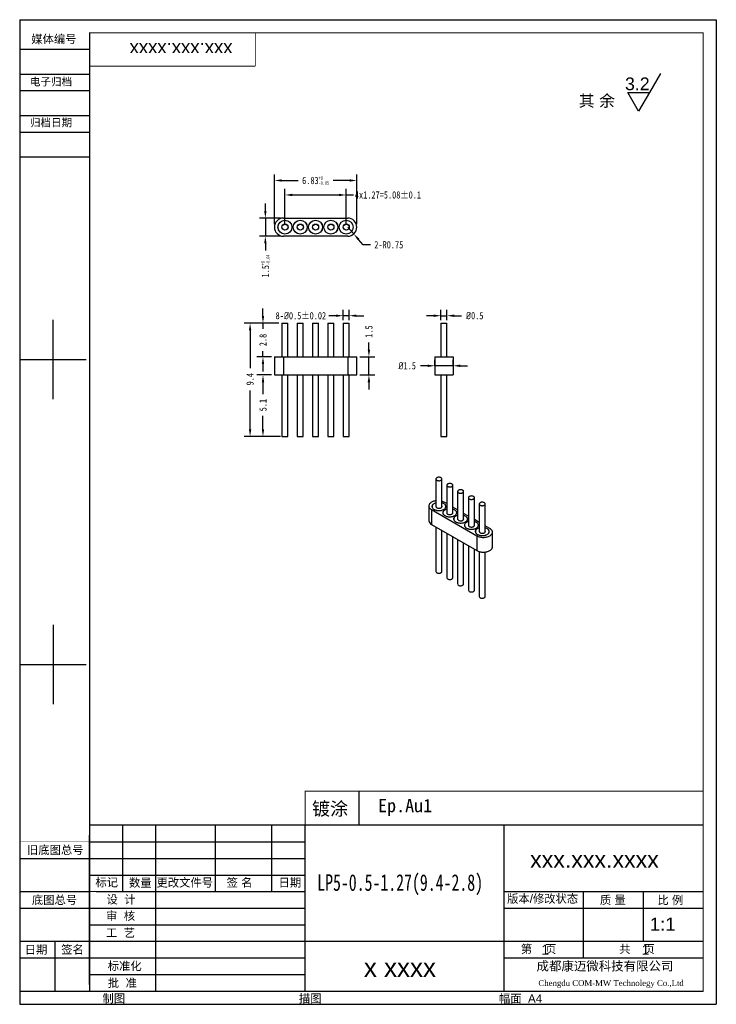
# Model space of a CAD drawing. Header units: inches. Extents: x 10.6 to 68.4, y 2.2 to 83.8.
import ezdxf

# ---------------------------------------------------------------- set-up
doc = ezdxf.new("R2010")
doc.units = ezdxf.units.IN
doc.header["$MEASUREMENT"] = 0
doc.layers.add('图框层', color=1, linetype='Continuous')
doc.layers.add('标注层', color=4, linetype='Continuous', lineweight=25)
doc.layers.add('零件外形图层', color=7, linetype='Continuous', lineweight=30)
doc.styles.add('SLDTEXTSTYLE6', font='txt', dxfattribs={"width": 0.7})
doc.styles.get("Standard").update_dxf_attribs({"font": 'arial.ttf'})
doc.styles.add('STYLE1', font='txt', dxfattribs={"height": 4})
doc.dimstyles.new('公差标注', dxfattribs={"dimtxt": 0.6, "dimasz": 0.6, "dimexe": 0.5, "dimexo": 0.25, "dimgap": 0.5, "dimtad": 0, "dimrnd": 1e-09, "dimdsep": 46, "dimtxsty": 'SLDTEXTSTYLE6', "dimcen": 0.09, "dimadec": 0, "dimazin": 2, "dimtol": 1, "dimtm": 1e-09, "dimtfac": 0.5, "dimtmove": 0, "dimatfit": 3, "dimfxl": 1, "dimfrac": 2, "dimtolj": 1, "dimarcsym": 0})
doc.dimstyles.new('垂直标注', dxfattribs={"dimtxt": 0.6, "dimasz": 0.6, "dimexe": 0.5, "dimexo": 0.25, "dimgap": 0.5, "dimtad": 0, "dimrnd": 1e-09, "dimzin": 9, "dimdsep": 46, "dimtxsty": 'SLDTEXTSTYLE6', "dimcen": 0, "dimadec": 0, "dimazin": 2, "dimtfac": 1, "dimtmove": 0, "dimatfit": 3, "dimfxl": 1, "dimfrac": 2, "dimtolj": 1, "dimtzin": 12, "dimarcsym": 0})
doc.dimstyles.new('平行标注', dxfattribs={"dimtxt": 0.6, "dimasz": 0.6, "dimexe": 0.5, "dimexo": 0.25, "dimgap": 0.5, "dimtad": 0, "dimtih": 1, "dimtoh": 1, "dimrnd": 1e-09, "dimzin": 9, "dimdsep": 46, "dimtxsty": 'SLDTEXTSTYLE6', "dimcen": 0.09, "dimadec": 0, "dimazin": 2, "dimtfac": 1, "dimtmove": 0, "dimatfit": 3, "dimfxl": 1, "dimfrac": 2, "dimtolj": 1, "dimtzin": 12, "dimarcsym": 0})

# ---------------------------------------------------------------- blocks, each defined once
blk = doc.blocks.new('*D37')
at = {"layer": 'Defpoints', "color": 0, "transparency": 16777216}
for p in [(29.694, 58.673), (32.336, 58.673), (32.461, 49.273)]:
    blk.add_point(p, dxfattribs=at)
at = {"layer": '标注层', "color": 0, "lineweight": -2, "transparency": 16777216}
for p, q in [((32.086, 58.673), (29.194, 58.673)), ((29.694, 58.073), (29.694, 54.95)), ((29.694, 49.873), (29.694, 53.096)), ((32.211, 49.273), (29.194, 49.273))]:
    blk.add_line(p, q, dxfattribs=at)
at = {"layer": '标注层', "color": 0, "transparency": 16777216}
for points in [[(29.594, 58.073), (29.794, 58.073), (29.694, 58.673)], [(29.594, 49.873), (29.794, 49.873), (29.694, 49.273)]]:
    blk.add_solid(points, dxfattribs=at)
at = {"layer": '标注层', "color": 0, "transparency": 16777216, "insert": (29.694, 54.023), "char_height": 0.6, "attachment_point": 5, "rotation": 90, "style": 'SLDTEXTSTYLE6'}
blk.add_mtext('\\A1;9.4', dxfattribs=at)
blk = doc.blocks.new('*D38')
at = {"layer": 'Defpoints', "color": 0, "transparency": 16777216}
for p in [(32.336, 58.673), (30.764, 55.873), (31.711, 55.873)]:
    blk.add_point(p, dxfattribs=at)
at = {"layer": '标注层', "color": 0, "lineweight": -2, "transparency": 16777216}
for p, q in [((30.764, 59.273), (30.764, 59.873)), ((32.086, 58.673), (30.264, 58.673)), ((30.764, 58.673), (30.764, 58.191)), ((31.461, 55.873), (30.264, 55.873)), ((30.764, 55.873), (30.764, 56.356)), ((30.764, 55.273), (30.764, 54.673))]:
    blk.add_line(p, q, dxfattribs=at)
at = {"layer": '标注层', "color": 0, "transparency": 16777216}
for points in [[(30.664, 59.273), (30.864, 59.273), (30.764, 58.673)], [(30.664, 55.273), (30.864, 55.273), (30.764, 55.873)]]:
    blk.add_solid(points, dxfattribs=at)
at = {"layer": '标注层', "color": 0, "transparency": 16777216, "insert": (30.764, 57.273), "char_height": 0.6, "attachment_point": 5, "rotation": 90, "style": 'SLDTEXTSTYLE6'}
blk.add_mtext('\\A1;2.8', dxfattribs=at)
blk = doc.blocks.new('*D39')
at = {"layer": 'Defpoints', "color": 0, "transparency": 16777216}
for p in [(31.711, 54.373), (30.764, 49.273), (32.461, 49.273)]:
    blk.add_point(p, dxfattribs=at)
at = {"layer": '标注层', "color": 0, "lineweight": -2, "transparency": 16777216}
for p, q in [((31.461, 54.373), (30.264, 54.373)), ((30.764, 53.773), (30.764, 52.776)), ((30.764, 49.873), (30.764, 50.971)), ((32.211, 49.273), (30.264, 49.273))]:
    blk.add_line(p, q, dxfattribs=at)
at = {"layer": '标注层', "color": 0, "transparency": 16777216}
for points in [[(30.664, 53.773), (30.864, 53.773), (30.764, 54.373)], [(30.664, 49.873), (30.864, 49.873), (30.764, 49.273)]]:
    blk.add_solid(points, dxfattribs=at)
at = {"layer": '标注层', "color": 0, "transparency": 16777216, "insert": (30.764, 51.873), "char_height": 0.6, "attachment_point": 5, "rotation": 90, "style": 'SLDTEXTSTYLE6'}
blk.add_mtext('\\A1;5.1', dxfattribs=at)
blk = doc.blocks.new('*D40')
at = {"layer": 'Defpoints', "color": 0, "transparency": 16777216}
for p in [(37.916, 59.289), (37.416, 58.673), (37.916, 58.673)]:
    blk.add_point(p, dxfattribs=at)
at = {"layer": '标注层', "color": 0, "lineweight": -2, "transparency": 16777216}
for p, q in [((37.416, 58.923), (37.416, 59.789)), ((37.916, 58.923), (37.916, 59.789)), ((36.816, 59.289), (36.216, 59.289)), ((37.916, 59.289), (37.416, 59.289)), ((38.516, 59.289), (39.116, 59.289))]:
    blk.add_line(p, q, dxfattribs=at)
at = {"layer": '标注层', "color": 0, "transparency": 16777216}
for points in [[(36.816, 59.389), (36.816, 59.189), (37.416, 59.289)], [(38.516, 59.389), (38.516, 59.189), (37.916, 59.289)]]:
    blk.add_solid(points, dxfattribs=at)
at = {"layer": '标注层', "color": 0, "transparency": 16777216, "insert": (33.907, 59.289), "char_height": 0.6, "attachment_point": 5, "style": 'SLDTEXTSTYLE6'}
blk.add_mtext('\\A1;8-{\\fISOCPEUR|b0|i0|c0|p34;%%C}0.5%%P0.02', dxfattribs=at)
blk = doc.blocks.new('*D41')
at = {"layer": 'Defpoints', "color": 0, "transparency": 16777216}
for p in [(38.541, 55.873), (39.549, 55.873), (38.541, 54.373)]:
    blk.add_point(p, dxfattribs=at)
at = {"layer": '标注层', "color": 0, "lineweight": -2, "transparency": 16777216}
for p, q in [((39.549, 56.473), (39.549, 57.073)), ((38.791, 55.873), (40.049, 55.873)), ((39.549, 54.373), (39.549, 55.873)), ((38.791, 54.373), (40.049, 54.373)), ((39.549, 53.773), (39.549, 53.173))]:
    blk.add_line(p, q, dxfattribs=at)
at = {"layer": '标注层', "color": 0, "transparency": 16777216}
for points in [[(39.449, 56.473), (39.649, 56.473), (39.549, 55.873)], [(39.449, 53.773), (39.649, 53.773), (39.549, 54.373)]]:
    blk.add_solid(points, dxfattribs=at)
at = {"layer": '标注层', "color": 0, "transparency": 16777216, "insert": (39.549, 57.971), "char_height": 0.6, "attachment_point": 5, "rotation": 90, "style": 'SLDTEXTSTYLE6'}
blk.add_mtext('\\A1;1.5', dxfattribs=at)
blk = doc.blocks.new('*D42')
at = {"layer": 'Defpoints', "color": 0, "transparency": 16777216}
for p in [(46.023, 59.289), (45.523, 58.673), (46.023, 58.673)]:
    blk.add_point(p, dxfattribs=at)
at = {"layer": '标注层', "color": 0, "lineweight": -2, "transparency": 16777216}
for p, q in [((45.523, 58.923), (45.523, 59.789)), ((46.023, 58.923), (46.023, 59.789)), ((44.923, 59.289), (44.323, 59.289)), ((45.523, 59.289), (46.023, 59.289)), ((46.623, 59.289), (47.223, 59.289))]:
    blk.add_line(p, q, dxfattribs=at)
at = {"layer": '标注层', "color": 0, "transparency": 16777216}
for points in [[(44.923, 59.389), (44.923, 59.189), (45.523, 59.289)], [(46.623, 59.389), (46.623, 59.189), (46.023, 59.289)]]:
    blk.add_solid(points, dxfattribs=at)
at = {"layer": '标注层', "color": 0, "transparency": 16777216, "insert": (48.323, 59.289), "char_height": 0.6, "attachment_point": 5, "style": 'SLDTEXTSTYLE6'}
blk.add_mtext('\\A1;{\\fISOCPEUR|b0|i0|c0|p34;%%C}0.5', dxfattribs=at)
blk = doc.blocks.new('*D43')
at = {"layer": 'Defpoints', "color": 0, "transparency": 16777216}
for p in [(45.023, 54.853), (46.523, 55.134), (46.523, 54.853)]:
    blk.add_point(p, dxfattribs=at)
at = {"layer": '标注层', "color": 0, "lineweight": -2, "transparency": 16777216}
for p, q in [((45.023, 55.103), (45.023, 55.634)), ((46.523, 55.103), (46.523, 55.634)), ((44.423, 55.134), (43.823, 55.134)), ((46.523, 55.134), (45.023, 55.134)), ((47.123, 55.134), (47.723, 55.134))]:
    blk.add_line(p, q, dxfattribs=at)
at = {"layer": '标注层', "color": 0, "transparency": 16777216}
for points in [[(44.423, 55.234), (44.423, 55.034), (45.023, 55.134)], [(47.123, 55.234), (47.123, 55.034), (46.523, 55.134)]]:
    blk.add_solid(points, dxfattribs=at)
at = {"layer": '标注层', "color": 0, "transparency": 16777216, "insert": (42.723, 55.134), "char_height": 0.6, "attachment_point": 5, "style": 'SLDTEXTSTYLE6'}
blk.add_mtext('\\A1;{\\fISOCPEUR|b0|i0|c0|p34;%%C}1.5', dxfattribs=at)
blk = doc.blocks.new('*D44')
at = {"layer": 'Defpoints', "color": 0, "transparency": 16777216}
for p in [(37.666, 69.305), (32.586, 66.634), (37.666, 66.634)]:
    blk.add_point(p, dxfattribs=at)
at = {"layer": '标注层', "color": 0, "lineweight": -2, "transparency": 16777216}
for p, q in [((32.586, 66.884), (32.586, 69.805)), ((37.666, 66.884), (37.666, 69.805)), ((33.186, 69.305), (37.066, 69.305)), ((37.666, 69.305), (38.266, 69.305))]:
    blk.add_line(p, q, dxfattribs=at)
at = {"layer": '标注层', "color": 0, "transparency": 16777216}
for points in [[(33.186, 69.405), (33.186, 69.205), (32.586, 69.305)], [(37.066, 69.405), (37.066, 69.205), (37.666, 69.305)]]:
    blk.add_solid(points, dxfattribs=at)
at = {"layer": '标注层', "color": 0, "transparency": 16777216, "insert": (41.128, 69.305), "char_height": 0.6, "attachment_point": 5, "style": 'SLDTEXTSTYLE6'}
blk.add_mtext('\\A1;4x1.27=5.08%%P0.1', dxfattribs=at)
blk = doc.blocks.new('*D45')
at = {"layer": 'Defpoints', "color": 0, "transparency": 16777216}
for p in [(38.541, 70.507), (31.711, 66.634), (38.541, 66.634)]:
    blk.add_point(p, dxfattribs=at)
at = {"layer": '标注层', "color": 0, "lineweight": -2, "transparency": 16777216}
for p, q in [((31.711, 66.884), (31.711, 71.007)), ((32.311, 70.507), (33.678, 70.507)), ((37.941, 70.507), (36.574, 70.507)), ((38.541, 66.884), (38.541, 71.007))]:
    blk.add_line(p, q, dxfattribs=at)
at = {"layer": '标注层', "color": 0, "transparency": 16777216}
for points in [[(32.311, 70.607), (32.311, 70.407), (31.711, 70.507)], [(37.941, 70.607), (37.941, 70.407), (38.541, 70.507)]]:
    blk.add_solid(points, dxfattribs=at)
at = {"layer": '标注层', "color": 0, "transparency": 16777216, "insert": (35.126, 70.507), "char_height": 0.6, "attachment_point": 5, "style": 'SLDTEXTSTYLE6'}
blk.add_mtext('\\A1;6.83{\\H0.3;\\S+0^ -0.05;}', dxfattribs=at)
blk = doc.blocks.new('*D46')
at = {"layer": 'Defpoints', "color": 0, "transparency": 16777216}
for p in [(32.461, 67.384), (30.962, 65.884), (32.461, 65.884)]:
    blk.add_point(p, dxfattribs=at)
at = {"layer": '标注层', "color": 0, "lineweight": -2, "transparency": 16777216}
for p, q in [((30.962, 67.984), (30.962, 68.584)), ((32.211, 67.384), (30.462, 67.384)), ((30.962, 67.384), (30.962, 65.884)), ((32.211, 65.884), (30.462, 65.884)), ((30.962, 65.284), (30.962, 64.684))]:
    blk.add_line(p, q, dxfattribs=at)
at = {"layer": '标注层', "color": 0, "transparency": 16777216}
for points in [[(30.862, 67.984), (31.062, 67.984), (30.962, 67.384)], [(30.862, 65.284), (31.062, 65.284), (30.962, 65.884)]]:
    blk.add_solid(points, dxfattribs=at)
at = {"layer": '标注层', "color": 0, "transparency": 16777216, "insert": (30.962, 63.402), "char_height": 0.6, "attachment_point": 5, "rotation": 90, "style": 'SLDTEXTSTYLE6'}
blk.add_mtext('\\A1;1.5{\\H0.3;\\S+0^ -0.04;}', dxfattribs=at)
blk = doc.blocks.new('*D47')
at = {"layer": 'Defpoints', "color": 0, "transparency": 16777216}
for p in [(37.791, 66.634), (38.287, 66.071)]:
    blk.add_point(p, dxfattribs=at)
at = {"layer": '标注层', "color": 0, "lineweight": -2, "transparency": 16777216}
for p, q in [((37.791, 66.634), (38.287, 66.071)), ((39.08, 65.171), (38.684, 65.621)), ((39.68, 65.171), (39.08, 65.171))]:
    blk.add_line(p, q, dxfattribs=at)
at = {"layer": '标注层', "color": 0, "transparency": 16777216}
blk.add_solid([(38.759, 65.687), (38.609, 65.555), (38.287, 66.071)], dxfattribs=at)
at = {"layer": '标注层', "color": 0, "transparency": 16777216, "insert": (41.197, 65.171), "char_height": 0.6, "attachment_point": 5, "style": 'SLDTEXTSTYLE6'}
blk.add_mtext('\\A1;2-R0.75', dxfattribs=at)

msp = doc.modelspace()

# ---------------------------------------------------------------- linework, layer by layer
at = {"layer": '图框层', "color": 1}
for p, q in [((10.605, 83.844), (68.355, 83.844)), ((10.605, 83.844), (10.605, 2.169)), ((68.355, 83.844), (68.355, 2.169)), ((16.38, 82.744), (16.38, 3.269)), ((16.38, 81.369), (10.605, 81.369)), ((16.38, 79.306), (10.605, 79.306)), ((16.38, 79.306), (10.605, 79.306)), ((63.717, 79.37), (62.815, 77.808)), ((16.38, 77.931), (10.605, 77.931)), ((61.913, 76.246), (61.011, 77.808)), ((61.011, 77.808), (62.815, 77.808)), ((62.815, 77.808), (61.913, 76.246)), ((16.38, 75.869), (10.605, 75.869)), ((16.38, 74.494), (10.605, 74.494)), ((16.38, 72.431), (10.605, 72.431)), ((13.355, 52.356), (13.355, 58.956)), ((68.355, 56.619), (68.355, 2.169)), ((10.605, 55.656), (16.105, 55.656)), ((13.355, 33.656), (13.355, 27.056)), ((10.605, 30.356), (16.105, 30.356)), ((38.716, 19.838), (38.716, 17.088)), ((16.38, 17.019), (16.38, 3.269)), ((67.255, 17.019), (16.38, 17.019)), ((19.13, 11.519), (19.13, 17.019)), ((21.88, 3.269), (21.88, 17.019)), ((26.83, 11.519), (26.83, 17.019)), ((31.505, 11.519), (31.505, 17.019)), ((34.255, 3.269), (34.255, 17.019)), ((50.755, 3.269), (50.755, 17.019)), ((16.38, 3.819), (16.38, 16.194)), ((16.38, 15.644), (34.255, 15.644)), ((10.605, 14.269), (16.38, 14.269)), ((16.38, 14.269), (34.255, 14.269)), ((16.38, 12.894), (34.255, 12.894)), ((10.605, 11.519), (16.38, 11.519)), ((16.93, 11.519), (34.255, 11.519)), ((50.755, 11.519), (67.255, 11.519)), ((57.355, 6.019), (57.355, 11.519)), ((62.305, 7.394), (62.305, 11.519)), ((10.605, 10.144), (16.38, 10.144)), ((16.38, 10.144), (34.255, 10.144)), ((50.755, 10.144), (67.255, 10.144)), ((16.38, 8.769), (34.255, 8.769)), ((10.605, 7.394), (16.38, 7.394)), ((13.492, 7.394), (13.492, 3.269)), ((16.38, 7.394), (67.255, 7.394)), ((10.605, 6.019), (16.38, 6.019)), ((16.38, 6.019), (34.255, 6.019)), ((50.755, 6.019), (67.255, 6.019)), ((16.38, 4.644), (34.255, 4.644)), ((10.605, 3.269), (67.255, 3.269)), ((10.605, 2.169), (68.355, 2.169)), ((10.605, 2.169), (68.355, 2.169))]:
    msp.add_line(p, q, dxfattribs=at)
for points, const_width in [([(16.38, 82.744), (16.38, 3.269), (67.255, 3.269), (67.255, 82.744), (16.38, 82.744)], 0.0825), ([(30.13, 79.994), (30.13, 82.744)], 0.0825), ([(30.13, 79.994), (16.38, 79.994)], 0.0825), ([(34.255, 17.019), (34.255, 19.838), (67.255, 19.838)], 0.0825), ([(50.755, 17.019), (50.755, 3.269)], 0.0825), ([(10.605, 15.644), (16.38, 15.644)], 0.0275), ([(16.38, 11.519), (34.255, 11.519)], 0.0825), ([(50.755, 11.519), (67.255, 11.519)], 0.0825), ([(50.755, 6.019), (67.255, 6.019)], 0.0825)]:
    msp.add_lwpolyline(points, dxfattribs=dict(at, const_width=const_width))
at = {"layer": '图框层', "color": 1, "const_width": 0.0825}
msp.add_lwpolyline([(16.38, 82.744), (67.255, 82.744), (67.255, 3.269), (16.38, 3.269), (16.38, 82.744)], close=True, dxfattribs=at)
at = {"layer": '零件外形图层', "linetype": 'Continuous', "lineweight": 30}
for p, q in [((32.461, 67.384), (37.791, 67.384)), ((37.791, 65.884), (32.461, 65.884)), ((32.336, 58.673), (32.336, 55.873)), ((32.336, 58.673), (32.586, 58.673)), ((32.586, 58.673), (32.836, 58.673)), ((32.836, 55.873), (32.836, 58.673)), ((33.606, 58.673), (33.606, 55.873)), ((33.606, 58.673), (33.856, 58.673)), ((33.856, 58.673), (34.106, 58.673)), ((34.106, 55.873), (34.106, 58.673)), ((34.876, 58.673), (34.876, 55.873)), ((34.876, 58.673), (35.126, 58.673)), ((35.126, 58.673), (35.376, 58.673)), ((35.376, 55.873), (35.376, 58.673)), ((36.146, 58.673), (36.146, 55.873)), ((36.146, 58.673), (36.396, 58.673)), ((36.396, 58.673), (36.646, 58.673)), ((36.646, 55.873), (36.646, 58.673)), ((37.416, 58.673), (37.416, 55.873)), ((37.416, 58.673), (37.666, 58.673)), ((37.666, 58.673), (37.916, 58.673)), ((37.916, 55.873), (37.916, 58.673)), ((45.523, 58.673), (45.523, 55.873)), ((45.523, 58.673), (46.023, 58.673)), ((46.023, 55.873), (46.023, 58.673)), ((31.711, 55.873), (31.711, 54.373)), ((31.711, 55.873), (32.461, 55.873)), ((32.461, 55.873), (32.461, 54.373)), ((32.461, 55.873), (37.791, 55.873)), ((37.791, 55.873), (37.791, 54.373)), ((37.791, 55.873), (38.541, 55.873)), ((38.541, 54.373), (38.541, 55.873)), ((45.023, 55.873), (45.023, 54.373)), ((45.023, 55.873), (46.523, 55.873)), ((46.523, 55.873), (46.523, 54.373)), ((31.711, 54.373), (32.461, 54.373)), ((32.336, 54.373), (32.336, 49.273)), ((32.461, 54.373), (37.791, 54.373)), ((32.836, 49.273), (32.836, 54.373)), ((33.606, 54.373), (33.606, 49.273)), ((34.106, 49.273), (34.106, 54.373)), ((34.876, 54.373), (34.876, 49.273)), ((35.376, 49.273), (35.376, 54.373)), ((36.146, 54.373), (36.146, 49.273)), ((36.646, 49.273), (36.646, 54.373)), ((37.416, 54.373), (37.416, 49.273)), ((37.791, 54.373), (38.541, 54.373)), ((37.916, 49.273), (37.916, 54.373)), ((45.023, 54.373), (46.523, 54.373)), ((45.523, 54.373), (45.523, 49.273)), ((46.023, 49.273), (46.023, 54.373)), ((32.336, 49.273), (32.586, 49.273)), ((32.586, 49.273), (32.836, 49.273)), ((33.606, 49.273), (33.856, 49.273)), ((33.856, 49.273), (34.106, 49.273)), ((34.876, 49.273), (35.126, 49.273)), ((35.126, 49.273), (35.376, 49.273)), ((36.146, 49.273), (36.396, 49.273)), ((36.396, 49.273), (36.646, 49.273)), ((37.416, 49.273), (37.666, 49.273)), ((37.666, 49.273), (37.916, 49.273)), ((45.523, 49.273), (46.023, 49.273)), ((45.106, 45.746), (45.106, 43.431)), ((45.606, 43.431), (45.606, 45.746)), ((46.004, 45.227), (46.004, 42.912)), ((46.504, 42.912), (46.504, 45.227)), ((46.902, 44.709), (46.902, 42.394)), ((47.402, 42.394), (47.402, 44.709)), ((47.8, 44.191), (47.8, 41.875)), ((48.3, 41.875), (48.3, 44.191)), ((44.518, 43.511), (44.518, 42.286)), ((44.781, 43.46), (44.781, 43.416)), ((46.004, 43.698), (45.798, 43.817)), ((45.931, 43.416), (45.931, 43.46)), ((46.902, 43.179), (46.504, 43.409)), ((48.698, 43.672), (48.698, 41.357)), ((49.198, 41.357), (49.198, 43.672)), ((44.738, 43.204), (48.507, 41.029)), ((44.738, 43.204), (44.738, 41.98)), ((45.679, 42.941), (45.679, 42.897)), ((46.829, 42.897), (46.829, 42.941)), ((47.8, 42.661), (47.402, 42.891)), ((44.738, 41.98), (48.507, 39.804)), ((45.106, 41.767), (45.106, 38.07)), ((46.577, 42.423), (46.577, 42.379)), ((47.475, 41.904), (47.475, 41.86)), ((47.727, 42.379), (47.727, 42.423)), ((48.698, 42.143), (48.3, 42.372)), ((48.625, 41.86), (48.625, 41.904)), ((49.567, 41.641), (49.198, 41.854)), ((45.606, 38.07), (45.606, 41.478)), ((46.004, 41.248), (46.004, 37.552)), ((46.504, 37.552), (46.504, 40.96)), ((48.373, 41.386), (48.373, 41.342)), ((48.507, 41.029), (48.507, 39.804)), ((49.523, 41.342), (49.523, 41.386)), ((49.787, 40.11), (49.787, 41.335)), ((46.902, 40.73), (46.902, 37.034)), ((47.402, 37.034), (47.402, 40.441)), ((47.8, 40.211), (47.8, 36.515)), ((48.3, 36.515), (48.3, 39.923)), ((48.698, 39.724), (48.698, 35.997)), ((49.198, 35.997), (49.198, 39.687))]:
    msp.add_line(p, q, dxfattribs=at)
at = {"layer": '零件外形图层', "linetype": 'Continuous', "lineweight": 30, "flags": 128}
for points in [[(45.18, 45.644), (45.212, 45.628), (45.249, 45.616), (45.288, 45.607), (45.33, 45.602), (45.372, 45.602), (45.414, 45.605), (45.454, 45.613), (45.492, 45.625), (45.525, 45.64), (45.554, 45.658), (45.577, 45.678), (45.594, 45.701), (45.604, 45.725), (45.606, 45.749), (45.602, 45.773), (45.59, 45.797), (45.572, 45.819), (45.547, 45.839), (45.517, 45.856), (45.483, 45.87), (45.445, 45.881), (45.404, 45.888), (45.362, 45.89), (45.319, 45.889), (45.278, 45.883), (45.239, 45.873), (45.203, 45.86), (45.172, 45.843), (45.146, 45.824), (45.126, 45.803), (45.113, 45.779), (45.107, 45.755), (45.108, 45.731), (45.116, 45.707), (45.131, 45.684), (45.152, 45.663), (45.18, 45.644)], [(46.078, 45.125), (46.11, 45.11), (46.147, 45.097), (46.186, 45.089), (46.228, 45.084), (46.27, 45.083), (46.312, 45.087), (46.352, 45.095), (46.39, 45.106), (46.423, 45.121), (46.452, 45.139), (46.475, 45.16), (46.492, 45.182), (46.502, 45.206), (46.504, 45.231), (46.5, 45.255), (46.488, 45.278), (46.47, 45.3), (46.446, 45.32), (46.416, 45.338), (46.381, 45.352), (46.343, 45.362), (46.302, 45.369), (46.26, 45.372), (46.217, 45.37), (46.176, 45.365), (46.137, 45.355), (46.101, 45.342), (46.07, 45.325), (46.044, 45.306), (46.024, 45.284), (46.011, 45.261), (46.005, 45.237), (46.006, 45.212), (46.014, 45.188), (46.029, 45.165), (46.05, 45.144), (46.078, 45.125)], [(46.976, 44.607), (47.008, 44.591), (47.045, 44.579), (47.084, 44.57), (47.126, 44.566), (47.168, 44.565), (47.21, 44.569), (47.251, 44.576), (47.288, 44.588), (47.322, 44.603), (47.35, 44.621), (47.373, 44.641), (47.39, 44.664), (47.4, 44.688), (47.402, 44.712), (47.398, 44.736), (47.386, 44.76), (47.368, 44.782), (47.344, 44.802), (47.314, 44.819), (47.279, 44.834), (47.241, 44.844), (47.2, 44.851), (47.158, 44.853), (47.115, 44.852), (47.074, 44.846), (47.035, 44.836), (47, 44.823), (46.968, 44.807), (46.942, 44.787), (46.922, 44.766), (46.909, 44.742), (46.903, 44.718), (46.904, 44.694), (46.912, 44.67), (46.927, 44.647), (46.948, 44.626), (46.976, 44.607)], [(47.874, 44.089), (47.906, 44.073), (47.943, 44.06), (47.982, 44.052), (48.024, 44.047), (48.066, 44.047), (48.108, 44.05), (48.149, 44.058), (48.186, 44.069), (48.22, 44.084), (48.248, 44.102), (48.271, 44.123), (48.288, 44.145), (48.298, 44.169), (48.3, 44.194), (48.296, 44.218), (48.284, 44.242), (48.266, 44.264), (48.242, 44.284), (48.212, 44.301), (48.177, 44.315), (48.139, 44.326), (48.098, 44.332), (48.056, 44.335), (48.013, 44.333), (47.972, 44.328), (47.933, 44.318), (47.898, 44.305), (47.866, 44.288), (47.84, 44.269), (47.82, 44.247), (47.807, 44.224), (47.801, 44.2), (47.802, 44.175), (47.81, 44.151), (47.825, 44.128), (47.846, 44.107), (47.874, 44.089)], [(45.106, 43.933), (45.05, 43.925), (44.981, 43.911), (44.914, 43.892), (44.851, 43.871), (44.792, 43.845), (44.738, 43.817), (44.688, 43.785), (44.644, 43.751), (44.607, 43.715), (44.575, 43.676), (44.55, 43.636), (44.532, 43.595), (44.522, 43.553), (44.518, 43.511), (44.522, 43.468), (44.532, 43.426), (44.55, 43.385), (44.575, 43.345), (44.607, 43.306), (44.644, 43.27), (44.688, 43.236), (44.738, 43.204)], [(45.106, 43.762), (45.087, 43.756), (45.032, 43.737), (44.981, 43.715), (44.935, 43.69), (44.894, 43.662), (44.858, 43.631), (44.828, 43.598), (44.805, 43.564), (44.789, 43.528), (44.779, 43.492), (44.776, 43.455), (44.781, 43.418), (44.792, 43.382), (44.81, 43.346), (44.835, 43.312), (44.866, 43.28), (44.904, 43.25), (44.946, 43.223)], [(45.106, 43.758), (45.09, 43.754), (45.035, 43.735), (44.985, 43.713), (44.939, 43.688), (44.898, 43.66), (44.862, 43.629), (44.833, 43.597), (44.81, 43.563), (44.794, 43.528), (44.784, 43.492), (44.781, 43.455), (44.786, 43.418), (44.797, 43.383), (44.815, 43.347), (44.84, 43.314), (44.871, 43.282), (44.908, 43.252), (44.95, 43.225)], [(44.946, 43.223), (44.994, 43.198), (45.046, 43.177), (45.102, 43.159), (45.16, 43.144), (45.222, 43.134), (45.285, 43.127), (45.348, 43.125), (45.412, 43.126), (45.475, 43.132), (45.537, 43.141), (45.597, 43.155), (45.653, 43.172), (45.706, 43.193), (45.755, 43.216), (45.799, 43.243), (45.837, 43.273), (45.87, 43.304), (45.897, 43.338), (45.917, 43.373), (45.93, 43.409), (45.936, 43.446), (45.935, 43.483), (45.927, 43.519), (45.912, 43.555), (45.891, 43.59), (45.863, 43.623), (45.828, 43.654), (45.788, 43.683), (45.743, 43.709), (45.693, 43.732), (45.639, 43.752), (45.606, 43.762)], [(44.95, 43.225), (44.997, 43.2), (45.049, 43.179), (45.104, 43.161), (45.162, 43.147), (45.223, 43.137), (45.285, 43.13), (45.348, 43.128), (45.412, 43.129), (45.474, 43.135), (45.536, 43.144), (45.595, 43.157), (45.651, 43.174), (45.703, 43.195), (45.752, 43.218), (45.795, 43.245), (45.833, 43.274), (45.866, 43.306), (45.892, 43.339), (45.912, 43.374), (45.925, 43.409), (45.931, 43.446), (45.93, 43.482), (45.922, 43.519), (45.907, 43.554), (45.886, 43.589), (45.858, 43.622), (45.824, 43.652), (45.785, 43.681), (45.74, 43.707), (45.69, 43.73), (45.637, 43.749), (45.606, 43.758)], [(45.176, 43.355), (45.208, 43.34), (45.244, 43.327), (45.284, 43.318), (45.325, 43.313), (45.367, 43.312), (45.409, 43.315), (45.449, 43.322), (45.487, 43.333), (45.521, 43.347), (45.551, 43.364), (45.575, 43.384), (45.594, 43.406), (45.606, 43.429), (45.611, 43.453), (45.609, 43.478), (45.606, 43.489)], [(48.772, 43.57), (48.804, 43.554), (48.841, 43.542), (48.88, 43.533), (48.922, 43.529), (48.964, 43.528), (49.006, 43.532), (49.047, 43.539), (49.084, 43.551), (49.118, 43.566), (49.146, 43.584), (49.169, 43.604), (49.186, 43.627), (49.196, 43.651), (49.198, 43.675), (49.194, 43.7), (49.182, 43.723), (49.164, 43.745), (49.14, 43.765), (49.11, 43.783), (49.075, 43.797), (49.037, 43.807), (48.996, 43.814), (48.954, 43.816), (48.911, 43.815), (48.87, 43.809), (48.831, 43.8), (48.796, 43.786), (48.764, 43.77), (48.738, 43.75), (48.719, 43.729), (48.705, 43.706), (48.699, 43.681), (48.7, 43.657), (48.708, 43.633), (48.723, 43.61), (48.744, 43.589), (48.772, 43.57)], [(46.004, 43.243), (45.985, 43.238), (45.93, 43.219), (45.88, 43.197), (45.833, 43.171), (45.792, 43.143), (45.756, 43.113), (45.726, 43.08), (45.703, 43.045), (45.687, 43.01), (45.677, 42.973), (45.674, 42.937), (45.679, 42.9), (45.69, 42.863), (45.708, 42.828), (45.733, 42.794), (45.764, 42.762), (45.802, 42.732), (45.844, 42.704)], [(46.004, 43.24), (45.988, 43.235), (45.933, 43.216), (45.883, 43.194), (45.837, 43.169), (45.796, 43.141), (45.76, 43.111), (45.731, 43.079), (45.708, 43.045), (45.692, 43.009), (45.682, 42.973), (45.679, 42.937), (45.684, 42.9), (45.695, 42.864), (45.713, 42.829), (45.738, 42.795), (45.769, 42.763), (45.806, 42.734), (45.848, 42.706)], [(45.844, 42.704), (45.892, 42.68), (45.944, 42.658), (46, 42.64), (46.059, 42.626), (46.12, 42.615), (46.183, 42.609), (46.246, 42.606), (46.31, 42.608), (46.373, 42.613), (46.435, 42.623), (46.495, 42.636), (46.551, 42.653), (46.604, 42.674), (46.653, 42.698), (46.697, 42.725), (46.736, 42.754), (46.768, 42.786), (46.795, 42.819), (46.815, 42.854), (46.828, 42.891), (46.834, 42.927), (46.833, 42.964), (46.825, 43.001), (46.81, 43.037), (46.789, 43.071), (46.761, 43.105), (46.726, 43.136), (46.686, 43.164), (46.641, 43.191), (46.591, 43.214), (46.537, 43.233), (46.504, 43.243)], [(45.848, 42.706), (45.895, 42.682), (45.947, 42.661), (46.002, 42.643), (46.06, 42.629), (46.121, 42.618), (46.183, 42.612), (46.246, 42.609), (46.31, 42.611), (46.372, 42.616), (46.434, 42.626), (46.493, 42.639), (46.549, 42.656), (46.601, 42.676), (46.65, 42.7), (46.693, 42.727), (46.731, 42.756), (46.764, 42.787), (46.79, 42.82), (46.81, 42.855), (46.823, 42.891), (46.829, 42.927), (46.828, 42.964), (46.82, 43), (46.805, 43.036), (46.784, 43.07), (46.756, 43.103), (46.722, 43.134), (46.683, 43.163), (46.638, 43.188), (46.588, 43.211), (46.535, 43.231), (46.504, 43.24)], [(46.074, 42.837), (46.106, 42.821), (46.142, 42.809), (46.182, 42.8), (46.223, 42.795), (46.265, 42.794), (46.307, 42.797), (46.347, 42.804), (46.385, 42.815), (46.419, 42.829), (46.449, 42.846), (46.473, 42.866), (46.492, 42.888), (46.504, 42.911), (46.509, 42.935), (46.507, 42.959), (46.504, 42.97)], [(46.902, 42.725), (46.883, 42.719), (46.829, 42.7), (46.778, 42.678), (46.731, 42.653), (46.69, 42.625), (46.654, 42.594), (46.625, 42.561), (46.601, 42.527), (46.585, 42.491), (46.575, 42.455), (46.572, 42.418), (46.577, 42.381), (46.588, 42.345), (46.606, 42.31), (46.631, 42.276), (46.663, 42.243), (46.7, 42.213), (46.742, 42.186)], [(46.902, 42.722), (46.886, 42.717), (46.831, 42.698), (46.781, 42.676), (46.735, 42.651), (46.694, 42.623), (46.658, 42.593), (46.629, 42.56), (46.606, 42.526), (46.59, 42.491), (46.58, 42.455), (46.577, 42.418), (46.582, 42.382), (46.593, 42.346), (46.611, 42.311), (46.636, 42.277), (46.667, 42.245), (46.704, 42.215), (46.746, 42.188)], [(46.742, 42.186), (46.79, 42.161), (46.842, 42.14), (46.898, 42.122), (46.957, 42.108), (47.018, 42.097), (47.081, 42.09), (47.144, 42.088), (47.208, 42.089), (47.271, 42.095), (47.333, 42.105), (47.393, 42.118), (47.449, 42.135), (47.502, 42.156), (47.551, 42.18), (47.595, 42.206), (47.634, 42.236), (47.666, 42.267), (47.693, 42.301), (47.713, 42.336), (47.726, 42.372), (47.732, 42.409), (47.731, 42.446), (47.723, 42.482), (47.708, 42.518), (47.687, 42.553), (47.659, 42.586), (47.624, 42.617), (47.584, 42.646), (47.539, 42.672), (47.489, 42.695), (47.435, 42.715), (47.402, 42.725)], [(46.746, 42.188), (46.793, 42.164), (46.845, 42.142), (46.9, 42.125), (46.958, 42.11), (47.019, 42.1), (47.081, 42.093), (47.144, 42.091), (47.208, 42.092), (47.27, 42.098), (47.332, 42.107), (47.391, 42.121), (47.447, 42.138), (47.499, 42.158), (47.548, 42.182), (47.591, 42.208), (47.629, 42.237), (47.662, 42.269), (47.688, 42.302), (47.708, 42.337), (47.721, 42.373), (47.727, 42.409), (47.726, 42.446), (47.718, 42.482), (47.703, 42.517), (47.682, 42.552), (47.654, 42.585), (47.62, 42.616), (47.581, 42.644), (47.536, 42.67), (47.487, 42.693), (47.433, 42.712), (47.402, 42.722)], [(46.972, 42.319), (47.004, 42.303), (47.04, 42.29), (47.08, 42.282), (47.121, 42.277), (47.163, 42.276), (47.205, 42.279), (47.245, 42.286), (47.283, 42.296), (47.317, 42.31), (47.347, 42.328), (47.371, 42.347), (47.39, 42.369), (47.402, 42.393), (47.407, 42.417), (47.405, 42.441), (47.402, 42.452)], [(47.8, 42.206), (47.781, 42.201), (47.727, 42.182), (47.676, 42.16), (47.629, 42.134), (47.588, 42.106), (47.552, 42.076), (47.523, 42.043), (47.499, 42.009), (47.483, 41.973), (47.473, 41.937), (47.47, 41.9), (47.475, 41.863), (47.486, 41.827), (47.504, 41.791), (47.529, 41.757), (47.561, 41.725), (47.598, 41.695), (47.64, 41.668)], [(47.8, 42.203), (47.784, 42.198), (47.729, 42.18), (47.679, 42.158), (47.633, 42.132), (47.592, 42.105), (47.556, 42.074), (47.527, 42.042), (47.504, 42.008), (47.488, 41.972), (47.478, 41.936), (47.475, 41.9), (47.48, 41.863), (47.491, 41.827), (47.509, 41.792), (47.534, 41.759), (47.565, 41.727), (47.602, 41.697), (47.644, 41.67)], [(47.64, 41.668), (47.688, 41.643), (47.74, 41.621), (47.796, 41.603), (47.855, 41.589), (47.916, 41.579), (47.979, 41.572), (48.042, 41.569), (48.106, 41.571), (48.169, 41.577), (48.231, 41.586), (48.291, 41.6), (48.347, 41.617), (48.4, 41.637), (48.449, 41.661), (48.493, 41.688), (48.532, 41.717), (48.564, 41.749), (48.591, 41.783), (48.611, 41.818), (48.624, 41.854), (48.63, 41.89), (48.629, 41.927), (48.621, 41.964), (48.606, 42), (48.585, 42.035), (48.557, 42.068), (48.522, 42.099), (48.483, 42.128), (48.437, 42.154), (48.387, 42.177), (48.333, 42.197), (48.3, 42.206)], [(47.644, 41.67), (47.691, 41.645), (47.743, 41.624), (47.798, 41.606), (47.856, 41.592), (47.917, 41.581), (47.979, 41.575), (48.043, 41.572), (48.106, 41.574), (48.168, 41.579), (48.23, 41.589), (48.289, 41.602), (48.345, 41.619), (48.397, 41.64), (48.446, 41.663), (48.489, 41.69), (48.527, 41.719), (48.56, 41.75), (48.586, 41.784), (48.606, 41.818), (48.619, 41.854), (48.625, 41.891), (48.624, 41.927), (48.616, 41.963), (48.602, 41.999), (48.58, 42.033), (48.552, 42.066), (48.518, 42.097), (48.479, 42.126), (48.434, 42.152), (48.385, 42.174), (48.331, 42.194), (48.3, 42.203)], [(47.87, 41.8), (47.902, 41.784), (47.938, 41.772), (47.978, 41.763), (48.019, 41.758), (48.061, 41.757), (48.103, 41.76), (48.143, 41.767), (48.181, 41.778), (48.215, 41.792), (48.245, 41.809), (48.269, 41.829), (48.288, 41.851), (48.3, 41.874), (48.305, 41.898), (48.303, 41.923), (48.3, 41.933)], [(48.698, 41.688), (48.679, 41.683), (48.625, 41.664), (48.574, 41.641), (48.527, 41.616), (48.486, 41.588), (48.45, 41.557), (48.421, 41.525), (48.397, 41.49), (48.381, 41.455), (48.371, 41.418), (48.369, 41.381), (48.373, 41.344), (48.384, 41.308), (48.403, 41.273), (48.427, 41.239), (48.459, 41.207), (48.496, 41.177), (48.538, 41.149)], [(48.698, 41.685), (48.682, 41.68), (48.627, 41.661), (48.577, 41.639), (48.531, 41.614), (48.49, 41.586), (48.454, 41.556), (48.425, 41.523), (48.402, 41.489), (48.386, 41.454), (48.376, 41.418), (48.374, 41.381), (48.378, 41.345), (48.389, 41.309), (48.407, 41.274), (48.432, 41.24), (48.463, 41.208), (48.5, 41.178), (48.542, 41.151)], [(48.538, 41.149), (48.586, 41.125), (48.638, 41.103), (48.694, 41.085), (48.753, 41.071), (48.814, 41.06), (48.877, 41.054), (48.94, 41.051), (49.004, 41.053), (49.067, 41.058), (49.129, 41.068), (49.189, 41.081), (49.245, 41.098), (49.298, 41.119), (49.347, 41.143), (49.391, 41.169), (49.43, 41.199), (49.462, 41.231), (49.489, 41.264), (49.509, 41.299), (49.522, 41.335), (49.528, 41.372), (49.527, 41.409), (49.519, 41.446), (49.504, 41.481), (49.483, 41.516), (49.455, 41.549), (49.42, 41.58), (49.381, 41.609), (49.335, 41.635), (49.285, 41.658), (49.232, 41.678), (49.198, 41.688)], [(48.542, 41.151), (48.589, 41.127), (48.641, 41.106), (48.696, 41.088), (48.754, 41.073), (48.815, 41.063), (48.877, 41.056), (48.941, 41.054), (49.004, 41.055), (49.066, 41.061), (49.128, 41.07), (49.187, 41.084), (49.243, 41.101), (49.295, 41.121), (49.344, 41.145), (49.387, 41.171), (49.425, 41.201), (49.458, 41.232), (49.484, 41.265), (49.504, 41.3), (49.517, 41.336), (49.523, 41.372), (49.522, 41.409), (49.514, 41.445), (49.5, 41.481), (49.478, 41.515), (49.45, 41.548), (49.416, 41.579), (49.377, 41.607), (49.332, 41.633), (49.283, 41.656), (49.229, 41.676), (49.198, 41.685)], [(48.507, 41.029), (48.561, 41), (48.62, 40.975), (48.683, 40.953), (48.75, 40.935), (48.819, 40.921), (48.891, 40.91), (48.963, 40.904), (49.037, 40.902), (49.11, 40.904), (49.183, 40.91), (49.255, 40.921), (49.324, 40.935), (49.39, 40.953), (49.454, 40.975), (49.513, 41), (49.567, 41.029), (49.617, 41.06), (49.66, 41.094), (49.698, 41.131), (49.73, 41.169), (49.755, 41.209), (49.772, 41.25), (49.783, 41.292), (49.787, 41.335), (49.783, 41.377), (49.772, 41.419), (49.755, 41.461), (49.73, 41.501), (49.698, 41.539), (49.66, 41.575), (49.617, 41.61), (49.567, 41.641)], [(48.768, 41.282), (48.8, 41.266), (48.836, 41.254), (48.876, 41.245), (48.917, 41.24), (48.959, 41.239), (49.001, 41.242), (49.041, 41.249), (49.079, 41.259), (49.113, 41.274), (49.143, 41.291), (49.168, 41.311), (49.186, 41.332), (49.198, 41.356), (49.203, 41.38), (49.201, 41.404), (49.198, 41.415)], [(48.507, 39.804), (48.561, 39.775), (48.62, 39.75), (48.683, 39.728), (48.75, 39.71), (48.819, 39.696), (48.891, 39.685), (48.963, 39.679), (49.037, 39.677), (49.11, 39.679), (49.183, 39.685), (49.255, 39.696), (49.324, 39.71), (49.39, 39.728), (49.454, 39.75), (49.513, 39.775), (49.567, 39.804), (49.617, 39.835), (49.66, 39.869), (49.698, 39.906), (49.73, 39.944), (49.755, 39.984), (49.772, 40.026), (49.783, 40.068), (49.787, 40.11)], [(45.18, 37.968), (45.212, 37.953), (45.249, 37.94), (45.288, 37.932), (45.33, 37.927), (45.372, 37.926), (45.414, 37.93), (45.454, 37.938), (45.492, 37.949), (45.525, 37.964), (45.554, 37.982), (45.577, 38.003), (45.594, 38.025), (45.604, 38.049), (45.606, 38.07)], [(46.078, 37.45), (46.11, 37.434), (46.147, 37.422), (46.186, 37.413), (46.228, 37.408), (46.27, 37.408), (46.312, 37.412), (46.352, 37.419), (46.39, 37.431), (46.423, 37.446), (46.452, 37.464), (46.475, 37.484), (46.492, 37.507), (46.502, 37.531), (46.504, 37.552)], [(46.976, 36.931), (47.008, 36.916), (47.045, 36.903), (47.084, 36.895), (47.126, 36.89), (47.168, 36.89), (47.21, 36.893), (47.251, 36.901), (47.288, 36.912), (47.322, 36.927), (47.35, 36.945), (47.373, 36.966), (47.39, 36.988), (47.4, 37.012), (47.402, 37.034)], [(47.874, 36.413), (47.906, 36.397), (47.943, 36.385), (47.982, 36.376), (48.024, 36.372), (48.066, 36.371), (48.108, 36.375), (48.149, 36.382), (48.186, 36.394), (48.22, 36.409), (48.248, 36.427), (48.271, 36.447), (48.288, 36.47), (48.298, 36.494), (48.3, 36.515)], [(48.772, 35.895), (48.804, 35.879), (48.841, 35.866), (48.88, 35.858), (48.922, 35.853), (48.964, 35.853), (49.006, 35.856), (49.047, 35.864), (49.084, 35.875), (49.118, 35.89), (49.146, 35.908), (49.169, 35.929), (49.186, 35.952), (49.196, 35.975), (49.198, 35.997)]]:
    msp.add_lwpolyline(points, dxfattribs=at)
at = {"layer": '零件外形图层', "linetype": 'Continuous', "lineweight": 30}
for centre, radius in [((32.586, 66.634), 0.58), ((32.586, 66.634), 0.575), ((33.856, 66.634), 0.58), ((33.856, 66.634), 0.575), ((35.126, 66.634), 0.58), ((35.126, 66.634), 0.575), ((36.396, 66.634), 0.58), ((36.396, 66.634), 0.575), ((37.666, 66.634), 0.58), ((37.666, 66.634), 0.575), ((32.586, 66.634), 0.255), ((32.586, 66.634), 0.25), ((33.856, 66.634), 0.255), ((33.856, 66.634), 0.25), ((35.126, 66.634), 0.255), ((35.126, 66.634), 0.25), ((36.396, 66.634), 0.255), ((36.396, 66.634), 0.25), ((37.666, 66.634), 0.255), ((37.666, 66.634), 0.25)]:
    msp.add_circle(centre, radius, dxfattribs=at)
for centre, radius, start, end in [((32.461, 66.634), 0.75, 90, 270), ((37.791, 66.634), 0.75, 270, 90), ((45.219, 43.463), 0.116, 167.14486, 248.12582), ((45.362, 43.043), 0.889, 60.5907, 74.03575), ((46.117, 42.944), 0.116, 167.14486, 248.12582), ((44.893, 42.323), 0.377, 185.6948, 245.62534), ((47.015, 42.426), 0.116, 167.14486, 248.12582), ((47.913, 41.908), 0.116, 167.14486, 248.12582), ((48.811, 41.389), 0.116, 167.14486, 248.12582), ((45.232, 38.083), 0.126, 185.79576, 245.52438), ((46.13, 37.565), 0.126, 185.79576, 245.52438), ((47.028, 37.046), 0.126, 185.79576, 245.52438), ((47.926, 36.528), 0.126, 185.79576, 245.52438), ((48.824, 36.009), 0.126, 185.79576, 245.52438)]:
    msp.add_arc(centre, radius, start, end, dxfattribs=at)

# ---------------------------------------------------------------- texts
at = {"layer": '图框层', "color": 1}
msp.add_text('xxx.xxx.xxxx', height=1.1, rotation=180, dxfattribs=at).set_placement((28.235, 81.912))
for s, height, p in [('3.2', 1.0519, (60.783, 77.997)), ('旧底图总号', 0.6875, (11.194, 14.623)), ('xxx.xxx.xxxx', 1.375, (52.916, 13.49)), ('标记', 0.6875, (16.869, 11.94)), ('数量', 0.6875, (19.654, 11.908)), ('更改文件号', 0.6875, (21.935, 11.92)), ('签 名', 0.6875, (27.749, 11.92)), ('日期', 0.6875, (32.055, 11.92)), ('底图总号', 0.6875, (11.602, 10.48)), ('设  计', 0.6875, (17.786, 10.521)), ('质 量', 0.6875, (58.702, 10.474)), ('比 例', 0.6875, (63.473, 10.464)), ('审  核', 0.6875, (17.747, 9.161)), ('工  艺', 0.6875, (17.744, 7.755)), ('日期', 0.6875, (11.008, 6.355)), ('签名', 0.6875, (14.034, 6.376)), ('第    页', 0.6875, (52.145, 6.405)), ('共    页', 0.6875, (60.307, 6.405)), ('标准化', 0.6875, (17.89, 5.001)), ('批  准', 0.6875, (17.896, 3.596)), ('制图', 0.6875, (17.457, 2.302)), ('描图', 0.6875, (33.745, 2.302)), ('幅面  A4', 0.6875, (50.332, 2.302))]:
    msp.add_text(s, height=height, dxfattribs=at).set_placement(p)
for s, insert, char_height, width, attachment_point in [('媒体编号', (11.553, 82.577), 0.6875, 5.775, 1), ('电子归档', (11.439, 79.019), 0.6402, 5.37803, 1), ('其 余', (58.448, 77.063), 0.9625, 4.71961, 5), ('归档日期', (11.439, 75.63), 0.6402, 5.37803, 1), ('镀涂', (36.327, 18.333), 1.1, 6.05, 5), ('版本/修改状态', (51.007, 11.269), 0.6875, 6.59545, 1), ('1:1', (62.843, 9.368), 1.1, 4.95, 1), ('1', (53.851, 7.113), 0.825, 1.1385, 1), ('1', (62.156, 7.104), 0.825, 1.53725, 1), ('{\\fSimHei|b0|i0|c134|p2;\\H0.4106x;成都康迈微科技有限公司}', (53.449, 5.725), 1.84189, 32.42228, 1), ('{\\fTimes New Roman|b0|i0|c0|p18;\\H0.4546x;Chengdu COM-MW Technolegy Co.,Ltd}', (53.603, 4.174), 1.05863, 42.87331, 1)]:
    msp.add_mtext(s, dxfattribs=dict(at, insert=insert, char_height=char_height, width=width, attachment_point=attachment_point))
at = {"layer": '图框层', "linetype": 'Continuous', "insert": (40.306, 19.206), "char_height": 1.1, "attachment_point": 1, "style": 'STYLE1'}
msp.add_mtext_dynamic_manual_height_columns('Ep.Au1', width=23.48875, gutter_width=5.5, heights=[0], dxfattribs=at)
at = {"layer": '图框层', "color": 1, "insert": (42.138, 12.087), "char_height": 1.375, "width": 23.47488, "attachment_point": 5, "style": 'SLDTEXTSTYLE6'}
msp.add_mtext('LP5-0.5-1.27(9.4-2.8)', dxfattribs=at)
at = {"layer": '图框层', "color": 5, "insert": (42.119, 4.445), "char_height": 1.54, "width": 21.175, "attachment_point": 8}
msp.add_mtext('x xxxx        ', dxfattribs=at)

# ---------------------------------------------------------------- dimensions: what is measured, and where the dimension line sits
at = {"layer": '标注层', "color": 5}
dim = msp.add_linear_dim(base=(38.541, 70.507), p1=(31.711, 66.634), p2=(38.541, 66.634), dimstyle='公差标注', override={"dimtm": 0.05}, dxfattribs=at)
dim.commit()
dim.dimension.update_dxf_attribs({"geometry": '*D45', "text_midpoint": (35.126, 70.507), "dimtype": 160})
for base, p1, p2, text, picture, middle in [((37.666, 69.305), (32.586, 66.634), (37.666, 66.634), '4x1.27=<>%%P0.1', '*D44', (41.128, 69.305)), ((46.023, 59.289), (45.523, 58.673), (46.023, 58.673), '{\\fISOCPEUR|b0|i0|c0|p34;%%C}<>', '*D42', (48.323, 59.289))]:
    dim = msp.add_linear_dim(base=base, p1=p1, p2=p2, text=text, dimstyle='垂直标注', dxfattribs=at)
    dim.commit()
    dim.dimension.update_dxf_attribs({"geometry": picture, "text_midpoint": middle})
dim = msp.add_linear_dim(base=(30.962, 65.884), p1=(32.461, 67.384), p2=(32.461, 65.884), angle=90, dimstyle='公差标注', override={"dimtm": 0.04}, dxfattribs=at)
dim.commit()
dim.dimension.update_dxf_attribs({"geometry": '*D46', "text_midpoint": (30.962, 63.402)})
dim = msp.add_radius_dim(center=(37.791, 66.634), mpoint=(38.287, 66.071), text='2-<>', dimstyle='平行标注', dxfattribs=at)
dim.commit()
dim.dimension.update_dxf_attribs({"geometry": '*D47', "text_midpoint": (41.197, 65.171)})
for base, p1, p2, picture, middle in [((30.764, 55.873), (32.336, 58.673), (31.711, 55.873), '*D38', (30.764, 57.273)), ((29.694, 58.673), (32.461, 49.273), (32.336, 58.673), '*D37', (29.694, 54.023)), ((39.549, 55.873), (38.541, 54.373), (38.541, 55.873), '*D41', (39.549, 57.971)), ((30.764, 49.273), (31.711, 54.373), (32.461, 49.273), '*D39', (30.764, 51.873))]:
    dim = msp.add_linear_dim(base=base, p1=p1, p2=p2, angle=90, dimstyle='垂直标注', dxfattribs=at)
    dim.commit()
    dim.dimension.update_dxf_attribs({"geometry": picture, "text_midpoint": middle, "dimtype": 160})
for base, p1, p2, text, picture, middle in [((37.916, 59.289), (37.416, 58.673), (37.916, 58.673), '8-{\\fISOCPEUR|b0|i0|c0|p34;%%C}<>%%P0.02', '*D40', (33.907, 59.289)), ((46.523, 55.134), (45.023, 54.853), (46.523, 54.853), '{\\fISOCPEUR|b0|i0|c0|p34;%%C}<>', '*D43', (42.723, 55.134))]:
    dim = msp.add_linear_dim(base=base, p1=p1, p2=p2, text=text, dimstyle='垂直标注', dxfattribs=at)
    dim.commit()
    dim.dimension.update_dxf_attribs({"geometry": picture, "text_midpoint": middle, "dimtype": 160})

doc.saveas('drawing.dxf')
